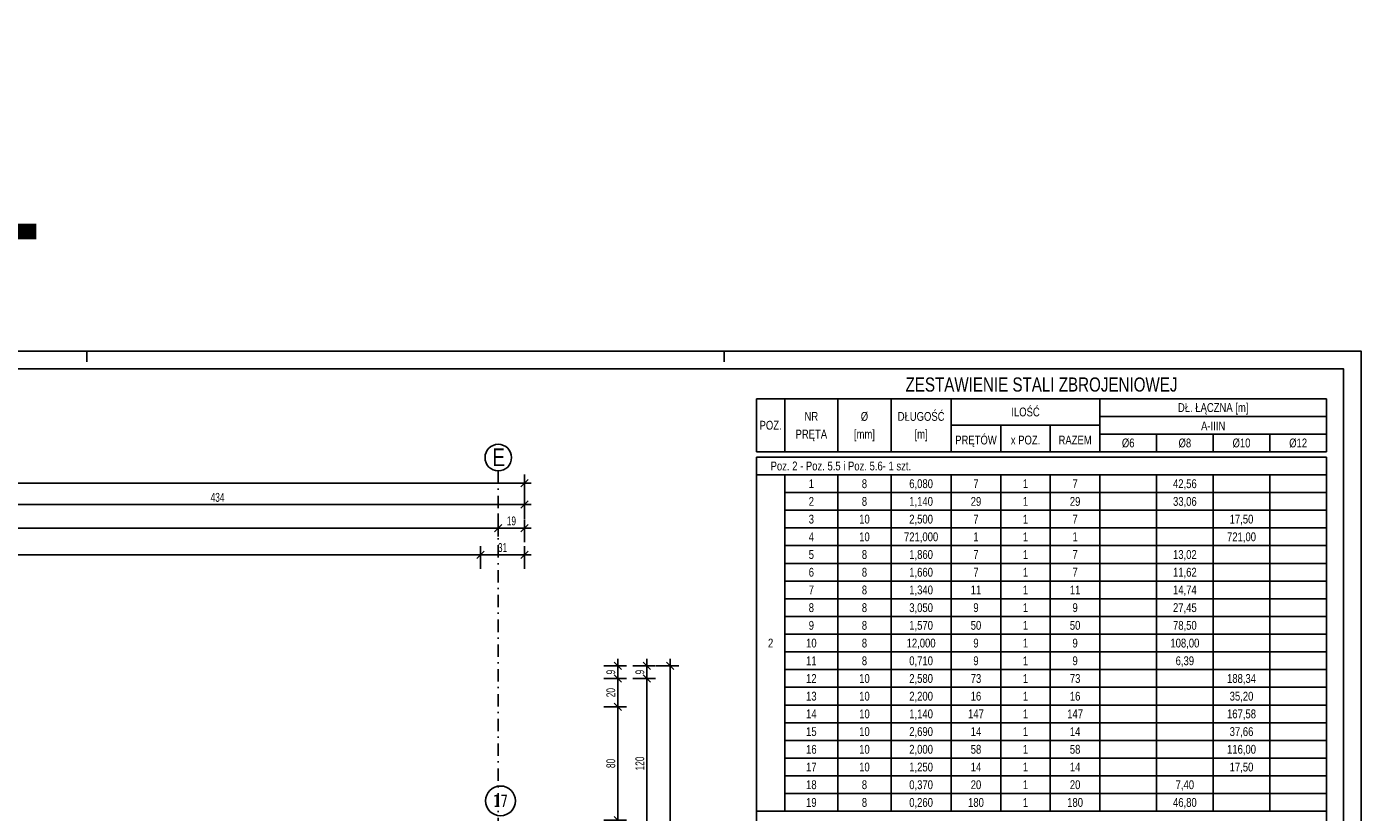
# Model space of a CAD drawing. Header units: millimetres. Extents: x 794 to 22817, y 194 to 7636.
# Tile 14 of 16: x 1951 to 2894, y 1716 to 2271. Entities that reach past the tile are written whole.
import ezdxf
from ezdxf.enums import TextEntityAlignment as Align

# ---------------------------------------------------------------- set-up
doc = ezdxf.new("R2010")
doc.units = ezdxf.units.MM
doc.header["$LTSCALE"] = 25
doc.linetypes.add('MO', pattern=[0.7, 0.35, -0.17, 0.01, -0.17])
for name, color, linetype in [('BA_pdz', 2, 'Continuous'), ('BA_ram', 2, 'Continuous'), ('BA_tab', 7, 'Continuous'), ('BA_txg', 3, 'Continuous'), ('BA_txs', 2, 'Continuous'), ('BA_wym', 1, 'Continuous'), ('BD_osm', 1, 'MO'), ('BD_txs', 2, 'Continuous'), ('BD_wic', 1, 'Continuous'), ('BZ_odn', 1, 'Continuous'), ('BZ_opi2', 4, 'Continuous')]:
    doc.layers.add(name, color=color, linetype=linetype)
doc.styles.add('BIKTBG', font='tahoma.ttf', dxfattribs={"width": 0.85})
doc.styles.add('BIKTG', font='bikromsw.shx', dxfattribs={"width": 0.8})
doc.styles.add('BIKTS', font='bikromsw.shx', dxfattribs={"width": 0.8})
doc.styles.add('BIKWYM', font='bikromsw.shx', dxfattribs={"width": 0.7})
doc.dimstyles.new('BA_KR_25_cm', dxfattribs={"dimscale": 0.25, "dimtxt": 25, "dimasz": 1.666667, "dimexe": 24, "dimexo": 0, "dimgap": 0, "dimtad": 0, "dimdec": 1, "dimrnd": 0.5, "dimzin": 9, "dimdsep": 46, "dimtxsty": 'BIKWYM', "dimblk": 'WYM-KR', "dimcen": 0, "dimdle": 20, "dimclrd": 256, "dimclre": 256, "dimclrt": 7, "dimadec": 0, "dimazin": 0, "dimtfac": 0.033333, "dimtdec": 1, "dimtmove": 0, "dimatfit": 3, "dimldrblk": 'WYM-KR', "dimfxl": 1, "dimtvp": 0.8, "dimtolj": 1, "dimarcsym": 0})

# ---------------------------------------------------------------- blocks, each defined once
blk = doc.blocks.new('WYM-KR')
at = {"linetype": 'ByBlock'}
blk.add_line((11.52, 0), (-11.52, 0), dxfattribs=at)
at = {"color": 7, "linetype": 'ByBlock'}
blk.add_line((6.24, 6.24), (-6.24, -6.24), dxfattribs=at)
blk = doc.blocks.new('*D46')
at = {"layer": 'BA_wym', "lineweight": -2}
for p, q in [((1869.39, 1923.53), (1869.39, 1939.53)), ((1869.81, 1933.53), (2302.48, 1933.53)), ((2302.9, 1923.53), (2302.9, 1939.53))]:
    blk.add_line(p, q, dxfattribs=at)
at = {"layer": 'Defpoints', "color": 0}
for p in [(2302.9, 1933.53), (1869.39, 1923.53), (2302.9, 1923.53)]:
    blk.add_point(p, dxfattribs=at)
at = {"layer": 'BA_wym', "lineweight": -2, "xscale": 0.4166666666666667, "yscale": 0.4166666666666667, "zscale": 0.4166666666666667, "rotation": 180}
blk.add_blockref('WYM-KR', (1869.39, 1933.53), dxfattribs=at)
at = {"layer": 'BA_wym', "lineweight": -2, "xscale": 0.4166666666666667, "yscale": 0.4166666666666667, "zscale": 0.4166666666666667}
blk.add_blockref('WYM-KR', (2302.9, 1933.53), dxfattribs=at)
at = {"layer": 'BA_wym', "color": 7, "insert": (2086.14, 1938.53), "char_height": 6.25, "attachment_point": 5, "style": 'BIKWYM'}
blk.add_mtext('\\A1;434', dxfattribs=at)
blk = doc.blocks.new('*D50')
at = {"layer": 'BA_wym', "lineweight": -2}
for p, q in [((1306.89, 1888.09), (1306.89, 1904.09)), ((2271.89, 1888.09), (2271.89, 1904.09)), ((1307.31, 1898.09), (2271.48, 1898.09))]:
    blk.add_line(p, q, dxfattribs=at)
at = {"layer": 'Defpoints', "color": 0}
for p in [(2271.89, 1898.09), (1306.89, 1888.09), (2271.89, 1888.09)]:
    blk.add_point(p, dxfattribs=at)
at = {"layer": 'BA_wym', "lineweight": -2, "xscale": 0.4166666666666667, "yscale": 0.4166666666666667, "zscale": 0.4166666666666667, "rotation": 180}
blk.add_blockref('WYM-KR', (1306.89, 1898.09), dxfattribs=at)
at = {"layer": 'BA_wym', "lineweight": -2, "xscale": 0.4166666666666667, "yscale": 0.4166666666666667, "zscale": 0.4166666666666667}
blk.add_blockref('WYM-KR', (2271.89, 1898.09), dxfattribs=at)
at = {"layer": 'BA_wym', "color": 7, "insert": (1789.39, 1903.09), "char_height": 6.25, "attachment_point": 5, "style": 'BIKWYM'}
blk.add_mtext('\\A1;965', dxfattribs=at)
blk = doc.blocks.new('*D51')
at = {"layer": 'BA_wym', "lineweight": -2}
for p, q in [((2271.89, 1888.09), (2271.89, 1904.09)), ((2302.9, 1888.09), (2302.9, 1904.09)), ((2272.31, 1898.09), (2302.48, 1898.09))]:
    blk.add_line(p, q, dxfattribs=at)
at = {"layer": 'Defpoints', "color": 0}
for p in [(2302.9, 1898.09), (2271.89, 1888.09), (2302.9, 1888.09)]:
    blk.add_point(p, dxfattribs=at)
at = {"layer": 'BA_wym', "lineweight": -2, "xscale": 0.4166666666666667, "yscale": 0.4166666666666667, "zscale": 0.4166666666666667, "rotation": 180}
blk.add_blockref('WYM-KR', (2271.89, 1898.09), dxfattribs=at)
at = {"layer": 'BA_wym', "lineweight": -2, "xscale": 0.4166666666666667, "yscale": 0.4166666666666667, "zscale": 0.4166666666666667}
blk.add_blockref('WYM-KR', (2302.9, 1898.09), dxfattribs=at)
at = {"layer": 'BA_wym', "color": 7, "insert": (2287.4, 1903.09), "char_height": 6.25, "attachment_point": 5, "style": 'BIKWYM'}
blk.add_mtext('\\A1;31', dxfattribs=at)
blk = doc.blocks.new('*D52')
at = {"layer": 'BA_wym', "lineweight": -2}
for p, q in [((1065.89, 1938.68), (1065.89, 1954.68)), ((2302.9, 1938.68), (2302.9, 1954.68)), ((1066.31, 1948.68), (2302.48, 1948.68))]:
    blk.add_line(p, q, dxfattribs=at)
at = {"layer": 'Defpoints', "color": 0}
for p in [(2302.9, 1948.68), (1065.89, 1938.68), (2302.9, 1938.68)]:
    blk.add_point(p, dxfattribs=at)
at = {"layer": 'BA_wym', "lineweight": -2, "xscale": 0.4166666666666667, "yscale": 0.4166666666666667, "zscale": 0.4166666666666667, "rotation": 180}
blk.add_blockref('WYM-KR', (1065.89, 1948.68), dxfattribs=at)
at = {"layer": 'BA_wym', "lineweight": -2, "xscale": 0.4166666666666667, "yscale": 0.4166666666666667, "zscale": 0.4166666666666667}
blk.add_blockref('WYM-KR', (2302.9, 1948.68), dxfattribs=at)
at = {"layer": 'BA_wym', "color": 7, "insert": (1684.39, 1953.68), "char_height": 6.25, "attachment_point": 5, "style": 'BIKWYM'}
blk.add_mtext('\\A1;1237', dxfattribs=at)
blk = doc.blocks.new('*D64')
at = {"layer": 'BA_wym', "lineweight": -2}
for p, q in [((2358.84, 1790.74), (2374.84, 1790.74)), ((2368.84, 1711.16), (2368.84, 1790.33)), ((2358.84, 1710.74), (2374.84, 1710.74))]:
    blk.add_line(p, q, dxfattribs=at)
at = {"layer": 'Defpoints', "color": 0}
for p in [(2358.84, 1790.74), (2368.84, 1790.74), (2358.84, 1710.74)]:
    blk.add_point(p, dxfattribs=at)
at = {"layer": 'BA_wym', "lineweight": -2, "xscale": 0.4166666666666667, "yscale": 0.4166666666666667, "zscale": 0.4166666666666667}
for p, rotation in [((2368.84, 1790.74), 90), ((2368.84, 1710.74), 270)]:
    blk.add_blockref('WYM-KR', p, dxfattribs=dict(at, rotation=rotation))
at = {"layer": 'BA_wym', "color": 7, "insert": (2363.84, 1750.74), "char_height": 6.25, "attachment_point": 5, "rotation": 90, "style": 'BIKWYM'}
blk.add_mtext('\\A1;80', dxfattribs=at)
blk = doc.blocks.new('*D65')
at = {"layer": 'BA_wym', "lineweight": -2}
for p, q in [((2358.84, 1810.74), (2374.84, 1810.74)), ((2368.84, 1810.33), (2368.84, 1791.16)), ((2358.84, 1790.74), (2374.84, 1790.74))]:
    blk.add_line(p, q, dxfattribs=at)
at = {"layer": 'Defpoints', "color": 0}
for p in [(2358.84, 1810.74), (2358.84, 1790.74), (2368.84, 1790.74)]:
    blk.add_point(p, dxfattribs=at)
at = {"layer": 'BA_wym', "lineweight": -2, "xscale": 0.4166666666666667, "yscale": 0.4166666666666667, "zscale": 0.4166666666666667}
for p, rotation in [((2368.84, 1810.74), 90), ((2368.84, 1790.74), 270)]:
    blk.add_blockref('WYM-KR', p, dxfattribs=dict(at, rotation=rotation))
at = {"layer": 'BA_wym', "color": 7, "insert": (2363.84, 1800.74), "char_height": 6.25, "attachment_point": 5, "rotation": 90, "style": 'BIKWYM'}
blk.add_mtext('\\A1;20', dxfattribs=at)
blk = doc.blocks.new('*D66')
at = {"layer": 'BA_wym', "lineweight": -2}
for p, q in [((2358.84, 1819.74), (2374.84, 1819.74)), ((2368.84, 1811.16), (2368.84, 1819.33)), ((2358.84, 1810.74), (2374.84, 1810.74))]:
    blk.add_line(p, q, dxfattribs=at)
at = {"layer": 'Defpoints', "color": 0}
for p in [(2358.84, 1819.74), (2368.84, 1819.74), (2358.84, 1810.74)]:
    blk.add_point(p, dxfattribs=at)
at = {"layer": 'BA_wym', "lineweight": -2, "xscale": 0.4166666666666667, "yscale": 0.4166666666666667, "zscale": 0.4166666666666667}
for p, rotation in [((2368.84, 1819.74), 90), ((2368.84, 1810.74), 270)]:
    blk.add_blockref('WYM-KR', p, dxfattribs=dict(at, rotation=rotation))
at = {"layer": 'BA_wym', "color": 7, "insert": (2363.84, 1815.24), "char_height": 6.25, "attachment_point": 5, "rotation": 90, "style": 'BIKWYM'}
blk.add_mtext('\\A1;9', dxfattribs=at)
blk = doc.blocks.new('*D69')
at = {"layer": 'BA_wym', "lineweight": -2}
for p, q in [((2379.36, 1810.74), (2395.36, 1810.74)), ((2389.36, 1810.33), (2389.36, 1691.16)), ((2379.36, 1690.74), (2395.36, 1690.74))]:
    blk.add_line(p, q, dxfattribs=at)
at = {"layer": 'Defpoints', "color": 0}
for p in [(2379.36, 1810.74), (2379.36, 1690.74), (2389.36, 1690.74)]:
    blk.add_point(p, dxfattribs=at)
at = {"layer": 'BA_wym', "lineweight": -2, "xscale": 0.4166666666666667, "yscale": 0.4166666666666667, "zscale": 0.4166666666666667}
for p, rotation in [((2389.36, 1810.74), 90), ((2389.36, 1690.74), 270)]:
    blk.add_blockref('WYM-KR', p, dxfattribs=dict(at, rotation=rotation))
at = {"layer": 'BA_wym', "color": 7, "insert": (2384.36, 1750.74), "char_height": 6.25, "attachment_point": 5, "rotation": 90, "style": 'BIKWYM'}
blk.add_mtext('\\A1;120', dxfattribs=at)
blk = doc.blocks.new('*D70')
at = {"layer": 'BA_wym', "lineweight": -2}
for p, q in [((2379.36, 1819.74), (2395.36, 1819.74)), ((2389.36, 1811.16), (2389.36, 1819.33)), ((2379.36, 1810.74), (2395.36, 1810.74))]:
    blk.add_line(p, q, dxfattribs=at)
at = {"layer": 'Defpoints', "color": 0}
for p in [(2379.36, 1819.74), (2389.36, 1819.74), (2379.36, 1810.74)]:
    blk.add_point(p, dxfattribs=at)
at = {"layer": 'BA_wym', "lineweight": -2, "xscale": 0.4166666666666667, "yscale": 0.4166666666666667, "zscale": 0.4166666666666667}
for p, rotation in [((2389.36, 1819.74), 90), ((2389.36, 1810.74), 270)]:
    blk.add_blockref('WYM-KR', p, dxfattribs=dict(at, rotation=rotation))
at = {"layer": 'BA_wym', "color": 7, "insert": (2384.36, 1815.24), "char_height": 6.25, "attachment_point": 5, "rotation": 90, "style": 'BIKWYM'}
blk.add_mtext('\\A1;9', dxfattribs=at)
blk = doc.blocks.new('*D71')
at = {"layer": 'BA_wym', "lineweight": -2}
for p, q in [((2395.81, 1819.74), (2411.81, 1819.74)), ((2405.81, 1819.33), (2405.81, 1509.16)), ((2395.81, 1508.74), (2411.81, 1508.74))]:
    blk.add_line(p, q, dxfattribs=at)
at = {"layer": 'Defpoints', "color": 0}
for p in [(2395.81, 1819.74), (2395.81, 1508.74), (2405.81, 1508.74)]:
    blk.add_point(p, dxfattribs=at)
at = {"layer": 'BA_wym', "lineweight": -2, "xscale": 0.4166666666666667, "yscale": 0.4166666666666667, "zscale": 0.4166666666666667}
for p, rotation in [((2405.81, 1819.74), 90), ((2405.81, 1508.74), 270)]:
    blk.add_blockref('WYM-KR', p, dxfattribs=dict(at, rotation=rotation))
at = {"layer": 'BA_wym', "color": 7, "insert": (2400.81, 1664.24), "char_height": 6.25, "attachment_point": 5, "rotation": 90, "style": 'BIKWYM'}
blk.add_mtext('\\A1;311', dxfattribs=at)
blk = doc.blocks.new('*D103')
at = {"layer": 'BA_wym', "lineweight": -2}
for p, q in [((1084.39, 1926.9), (1084.39, 1910.9)), ((2284.39, 1926.9), (2284.39, 1910.9)), ((2283.98, 1916.9), (1084.81, 1916.9))]:
    blk.add_line(p, q, dxfattribs=at)
at = {"layer": 'Defpoints', "color": 0}
for p in [(1084.39, 1926.9), (2284.39, 1926.9), (1084.39, 1916.9)]:
    blk.add_point(p, dxfattribs=at)
at = {"layer": 'BA_wym', "lineweight": -2, "xscale": 0.4166666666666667, "yscale": 0.4166666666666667, "zscale": 0.4166666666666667, "rotation": 180}
blk.add_blockref('WYM-KR', (1084.39, 1916.9), dxfattribs=at)
at = {"layer": 'BA_wym', "lineweight": -2, "xscale": 0.4166666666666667, "yscale": 0.4166666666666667, "zscale": 0.4166666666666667}
blk.add_blockref('WYM-KR', (2284.39, 1916.9), dxfattribs=at)
at = {"layer": 'BA_wym', "color": 7, "insert": (1684.39, 1921.9), "char_height": 6.25, "attachment_point": 5, "style": 'BIKWYM'}
blk.add_mtext('\\A1;1200', dxfattribs=at)
blk = doc.blocks.new('*D104')
at = {"layer": 'BA_wym', "lineweight": -2}
for p, q in [((2284.39, 1926.9), (2284.39, 1910.9)), ((2302.9, 1906.9), (2302.9, 1922.9)), ((2284.81, 1916.9), (2302.48, 1916.9))]:
    blk.add_line(p, q, dxfattribs=at)
at = {"layer": 'Defpoints', "color": 0}
for p in [(2284.39, 1926.9), (2302.9, 1916.9), (2302.9, 1906.9)]:
    blk.add_point(p, dxfattribs=at)
at = {"layer": 'BA_wym', "lineweight": -2, "xscale": 0.4166666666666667, "yscale": 0.4166666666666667, "zscale": 0.4166666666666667, "rotation": 180}
blk.add_blockref('WYM-KR', (2284.39, 1916.9), dxfattribs=at)
at = {"layer": 'BA_wym', "lineweight": -2, "xscale": 0.4166666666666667, "yscale": 0.4166666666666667, "zscale": 0.4166666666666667}
blk.add_blockref('WYM-KR', (2302.9, 1916.9), dxfattribs=at)
at = {"layer": 'BA_wym', "color": 7, "insert": (2293.64, 1921.9), "char_height": 6.25, "attachment_point": 5, "style": 'BIKWYM'}
blk.add_mtext('\\A1;19', dxfattribs=at)

msp = doc.modelspace()

# ---------------------------------------------------------------- linework, layer by layer
at = {"layer": 'BA_pdz', "color": 1}
for p, q in [((1993.78, 2041.74), (1993.78, 2034.24)), ((2443.78, 2041.74), (2443.78, 2034.24))]:
    msp.add_line(p, q, dxfattribs=at)
at = {"layer": 'BA_ram', "color": 1}
msp.add_lwpolyline([(793.78, 556.74), (793.78, 2041.74), (2893.78, 2041.74), (2893.78, 556.74)], close=True, dxfattribs=at)
at = {"layer": 'BA_ram'}
msp.add_lwpolyline([(868.78, 569.24), (868.78, 2029.24), (2881.28, 2029.24), (2881.28, 569.24)], close=True, dxfattribs=at)
at = {"layer": 'BA_tab'}
for p, q in [((2466.69, 2008.23), (2486.69, 2008.23)), ((2466.69, 2008.23), (2466.69, 1970.73)), ((2486.69, 2008.23), (2524.19, 2008.23)), ((2486.69, 2008.23), (2486.69, 1970.73)), ((2524.19, 2008.23), (2561.69, 2008.23)), ((2524.19, 2008.23), (2524.19, 1970.73)), ((2561.69, 2008.23), (2604.19, 2008.23)), ((2561.69, 2008.23), (2561.69, 1970.73)), ((2604.19, 2008.23), (2709.19, 2008.23)), ((2604.19, 2008.23), (2604.19, 1970.73)), ((2709.19, 2008.23), (2869.19, 2008.23)), ((2709.19, 2008.23), (2709.19, 1970.73)), ((2869.19, 2008.23), (2869.19, 1970.73)), ((2604.19, 1989.48), (2709.19, 1989.48)), ((2639.19, 1989.48), (2639.19, 1970.73)), ((2674.19, 1989.48), (2674.19, 1970.73)), ((2709.19, 1995.73), (2869.19, 1995.73)), ((2869.19, 1995.73), (2869.19, 1983.23)), ((2709.19, 1983.23), (2869.19, 1983.23)), ((2749.19, 1983.23), (2749.19, 1970.73)), ((2789.19, 1983.23), (2789.19, 1970.73)), ((2829.19, 1983.23), (2829.19, 1970.73)), ((2869.19, 1983.23), (2869.19, 1970.73)), ((2466.69, 1970.73), (2486.69, 1970.73)), ((2486.69, 1970.73), (2524.19, 1970.73)), ((2524.19, 1970.73), (2561.69, 1970.73)), ((2561.69, 1970.73), (2604.19, 1970.73)), ((2604.19, 1970.73), (2639.19, 1970.73)), ((2639.19, 1970.73), (2674.19, 1970.73)), ((2674.19, 1970.73), (2709.19, 1970.73)), ((2709.19, 1970.73), (2749.19, 1970.73)), ((2749.19, 1970.73), (2789.19, 1970.73)), ((2789.19, 1970.73), (2829.19, 1970.73)), ((2829.19, 1970.73), (2869.19, 1970.73)), ((2466.69, 1966.98), (2486.69, 1966.98)), ((2466.69, 1966.98), (2466.69, 1954.48)), ((2486.69, 1966.98), (2524.19, 1966.98)), ((2524.19, 1966.98), (2561.69, 1966.98)), ((2561.69, 1966.98), (2604.19, 1966.98)), ((2604.19, 1966.98), (2639.19, 1966.98)), ((2639.19, 1966.98), (2674.19, 1966.98)), ((2674.19, 1966.98), (2709.19, 1966.98)), ((2709.19, 1966.98), (2749.19, 1966.98)), ((2749.19, 1966.98), (2789.19, 1966.98)), ((2789.19, 1966.98), (2829.19, 1966.98)), ((2829.19, 1966.98), (2869.19, 1966.98)), ((2869.19, 1954.48), (2869.19, 1966.98)), ((2466.69, 1954.48), (2486.69, 1954.48)), ((2466.69, 1954.48), (2466.69, 1941.98)), ((2486.69, 1954.48), (2524.19, 1954.48)), ((2486.69, 1954.48), (2486.69, 1941.98)), ((2524.19, 1954.48), (2561.69, 1954.48)), ((2524.19, 1954.48), (2524.19, 1941.98)), ((2561.69, 1954.48), (2604.19, 1954.48)), ((2561.69, 1954.48), (2561.69, 1941.98)), ((2604.19, 1954.48), (2639.19, 1954.48)), ((2604.19, 1954.48), (2604.19, 1941.98)), ((2639.19, 1954.48), (2674.19, 1954.48)), ((2639.19, 1954.48), (2639.19, 1941.98)), ((2674.19, 1954.48), (2709.19, 1954.48)), ((2674.19, 1954.48), (2674.19, 1941.98)), ((2709.19, 1954.48), (2749.19, 1954.48)), ((2709.19, 1954.48), (2709.19, 1941.98)), ((2749.19, 1954.48), (2789.19, 1954.48)), ((2749.19, 1954.48), (2749.19, 1941.98)), ((2789.19, 1954.48), (2829.19, 1954.48)), ((2789.19, 1954.48), (2789.19, 1941.98)), ((2829.19, 1954.48), (2869.19, 1954.48)), ((2829.19, 1954.48), (2829.19, 1941.98)), ((2869.19, 1954.48), (2869.19, 1941.98)), ((2466.69, 1941.98), (2466.69, 1929.48)), ((2486.69, 1941.98), (2524.19, 1941.98)), ((2486.69, 1941.98), (2486.69, 1929.48)), ((2524.19, 1941.98), (2561.69, 1941.98)), ((2524.19, 1941.98), (2524.19, 1929.48)), ((2561.69, 1941.98), (2604.19, 1941.98)), ((2561.69, 1941.98), (2561.69, 1929.48)), ((2604.19, 1941.98), (2639.19, 1941.98)), ((2604.19, 1941.98), (2604.19, 1929.48)), ((2639.19, 1941.98), (2674.19, 1941.98)), ((2639.19, 1941.98), (2639.19, 1929.48)), ((2674.19, 1941.98), (2709.19, 1941.98)), ((2674.19, 1941.98), (2674.19, 1929.48)), ((2709.19, 1941.98), (2749.19, 1941.98)), ((2709.19, 1941.98), (2709.19, 1929.48)), ((2749.19, 1941.98), (2789.19, 1941.98)), ((2749.19, 1941.98), (2749.19, 1929.48)), ((2789.19, 1941.98), (2829.19, 1941.98)), ((2789.19, 1941.98), (2789.19, 1929.48)), ((2829.19, 1941.98), (2869.19, 1941.98)), ((2829.19, 1941.98), (2829.19, 1929.48)), ((2869.19, 1941.98), (2869.19, 1929.48)), ((2466.69, 1929.48), (2466.69, 1916.98)), ((2486.69, 1929.48), (2524.19, 1929.48)), ((2486.69, 1929.48), (2486.69, 1916.98)), ((2524.19, 1929.48), (2561.69, 1929.48)), ((2524.19, 1929.48), (2524.19, 1916.98)), ((2561.69, 1929.48), (2604.19, 1929.48)), ((2561.69, 1929.48), (2561.69, 1916.98)), ((2604.19, 1929.48), (2639.19, 1929.48)), ((2604.19, 1929.48), (2604.19, 1916.98)), ((2639.19, 1929.48), (2674.19, 1929.48)), ((2639.19, 1929.48), (2639.19, 1916.98)), ((2674.19, 1929.48), (2709.19, 1929.48)), ((2674.19, 1929.48), (2674.19, 1916.98)), ((2709.19, 1929.48), (2749.19, 1929.48)), ((2709.19, 1929.48), (2709.19, 1916.98)), ((2749.19, 1929.48), (2789.19, 1929.48)), ((2749.19, 1929.48), (2749.19, 1916.98)), ((2789.19, 1929.48), (2829.19, 1929.48)), ((2789.19, 1929.48), (2789.19, 1916.98)), ((2829.19, 1929.48), (2869.19, 1929.48)), ((2829.19, 1929.48), (2829.19, 1916.98)), ((2869.19, 1929.48), (2869.19, 1916.98)), ((2466.69, 1916.98), (2466.69, 1904.48)), ((2486.69, 1916.98), (2524.19, 1916.98)), ((2486.69, 1916.98), (2486.69, 1904.48)), ((2524.19, 1916.98), (2561.69, 1916.98)), ((2524.19, 1916.98), (2524.19, 1904.48)), ((2561.69, 1916.98), (2604.19, 1916.98)), ((2561.69, 1916.98), (2561.69, 1904.48)), ((2604.19, 1916.98), (2639.19, 1916.98)), ((2604.19, 1916.98), (2604.19, 1904.48)), ((2639.19, 1916.98), (2674.19, 1916.98)), ((2639.19, 1916.98), (2639.19, 1904.48)), ((2674.19, 1916.98), (2709.19, 1916.98)), ((2674.19, 1916.98), (2674.19, 1904.48)), ((2709.19, 1916.98), (2749.19, 1916.98)), ((2709.19, 1916.98), (2709.19, 1904.48)), ((2749.19, 1916.98), (2789.19, 1916.98)), ((2749.19, 1916.98), (2749.19, 1904.48)), ((2789.19, 1916.98), (2829.19, 1916.98)), ((2789.19, 1916.98), (2789.19, 1904.48)), ((2829.19, 1916.98), (2869.19, 1916.98)), ((2829.19, 1916.98), (2829.19, 1904.48)), ((2869.19, 1916.98), (2869.19, 1904.48)), ((2466.69, 1904.48), (2466.69, 1891.98)), ((2486.69, 1904.48), (2524.19, 1904.48)), ((2486.69, 1904.48), (2486.69, 1891.98)), ((2524.19, 1904.48), (2561.69, 1904.48)), ((2524.19, 1904.48), (2524.19, 1891.98)), ((2561.69, 1904.48), (2604.19, 1904.48)), ((2561.69, 1904.48), (2561.69, 1891.98)), ((2604.19, 1904.48), (2639.19, 1904.48)), ((2604.19, 1904.48), (2604.19, 1891.98)), ((2639.19, 1904.48), (2674.19, 1904.48)), ((2639.19, 1904.48), (2639.19, 1891.98)), ((2674.19, 1904.48), (2709.19, 1904.48)), ((2674.19, 1904.48), (2674.19, 1891.98)), ((2709.19, 1904.48), (2749.19, 1904.48)), ((2709.19, 1904.48), (2709.19, 1891.98)), ((2749.19, 1904.48), (2789.19, 1904.48)), ((2749.19, 1904.48), (2749.19, 1891.98)), ((2789.19, 1904.48), (2829.19, 1904.48)), ((2789.19, 1904.48), (2789.19, 1891.98)), ((2829.19, 1904.48), (2869.19, 1904.48)), ((2829.19, 1904.48), (2829.19, 1891.98)), ((2869.19, 1904.48), (2869.19, 1891.98)), ((2466.69, 1891.98), (2466.69, 1879.48)), ((2486.69, 1891.98), (2524.19, 1891.98)), ((2486.69, 1891.98), (2486.69, 1879.48)), ((2524.19, 1891.98), (2561.69, 1891.98)), ((2524.19, 1891.98), (2524.19, 1879.48)), ((2561.69, 1891.98), (2604.19, 1891.98)), ((2561.69, 1891.98), (2561.69, 1879.48)), ((2604.19, 1891.98), (2639.19, 1891.98)), ((2604.19, 1891.98), (2604.19, 1879.48)), ((2639.19, 1891.98), (2674.19, 1891.98)), ((2639.19, 1891.98), (2639.19, 1879.48)), ((2674.19, 1891.98), (2709.19, 1891.98)), ((2674.19, 1891.98), (2674.19, 1879.48)), ((2709.19, 1891.98), (2749.19, 1891.98)), ((2709.19, 1891.98), (2709.19, 1879.48)), ((2749.19, 1891.98), (2789.19, 1891.98)), ((2749.19, 1891.98), (2749.19, 1879.48)), ((2789.19, 1891.98), (2829.19, 1891.98)), ((2789.19, 1891.98), (2789.19, 1879.48)), ((2829.19, 1891.98), (2869.19, 1891.98)), ((2829.19, 1891.98), (2829.19, 1879.48)), ((2869.19, 1891.98), (2869.19, 1879.48)), ((2466.69, 1879.48), (2466.69, 1866.98)), ((2486.69, 1879.48), (2524.19, 1879.48)), ((2486.69, 1879.48), (2486.69, 1866.98)), ((2524.19, 1879.48), (2561.69, 1879.48)), ((2524.19, 1879.48), (2524.19, 1866.98)), ((2561.69, 1879.48), (2604.19, 1879.48)), ((2561.69, 1879.48), (2561.69, 1866.98)), ((2604.19, 1879.48), (2639.19, 1879.48)), ((2604.19, 1879.48), (2604.19, 1866.98)), ((2639.19, 1879.48), (2674.19, 1879.48)), ((2639.19, 1879.48), (2639.19, 1866.98)), ((2674.19, 1879.48), (2709.19, 1879.48)), ((2674.19, 1879.48), (2674.19, 1866.98)), ((2709.19, 1879.48), (2749.19, 1879.48)), ((2709.19, 1879.48), (2709.19, 1866.98)), ((2749.19, 1879.48), (2789.19, 1879.48)), ((2749.19, 1879.48), (2749.19, 1866.98)), ((2789.19, 1879.48), (2829.19, 1879.48)), ((2789.19, 1879.48), (2789.19, 1866.98)), ((2829.19, 1879.48), (2869.19, 1879.48)), ((2829.19, 1879.48), (2829.19, 1866.98)), ((2869.19, 1879.48), (2869.19, 1866.98)), ((2466.69, 1866.98), (2466.69, 1854.48)), ((2486.69, 1866.98), (2524.19, 1866.98)), ((2486.69, 1866.98), (2486.69, 1854.48)), ((2524.19, 1866.98), (2561.69, 1866.98)), ((2524.19, 1866.98), (2524.19, 1854.48)), ((2561.69, 1866.98), (2604.19, 1866.98)), ((2561.69, 1866.98), (2561.69, 1854.48)), ((2604.19, 1866.98), (2639.19, 1866.98)), ((2604.19, 1866.98), (2604.19, 1854.48)), ((2639.19, 1866.98), (2674.19, 1866.98)), ((2639.19, 1866.98), (2639.19, 1854.48)), ((2674.19, 1866.98), (2709.19, 1866.98)), ((2674.19, 1866.98), (2674.19, 1854.48)), ((2709.19, 1866.98), (2749.19, 1866.98)), ((2709.19, 1866.98), (2709.19, 1854.48)), ((2749.19, 1866.98), (2789.19, 1866.98)), ((2749.19, 1866.98), (2749.19, 1854.48)), ((2789.19, 1866.98), (2829.19, 1866.98)), ((2789.19, 1866.98), (2789.19, 1854.48)), ((2829.19, 1866.98), (2869.19, 1866.98)), ((2829.19, 1866.98), (2829.19, 1854.48)), ((2869.19, 1866.98), (2869.19, 1854.48)), ((2466.69, 1854.48), (2466.69, 1841.98)), ((2486.69, 1854.48), (2524.19, 1854.48)), ((2486.69, 1854.48), (2486.69, 1841.98)), ((2524.19, 1854.48), (2561.69, 1854.48)), ((2524.19, 1854.48), (2524.19, 1841.98)), ((2561.69, 1854.48), (2604.19, 1854.48)), ((2561.69, 1854.48), (2561.69, 1841.98)), ((2604.19, 1854.48), (2639.19, 1854.48)), ((2604.19, 1854.48), (2604.19, 1841.98)), ((2639.19, 1854.48), (2674.19, 1854.48)), ((2639.19, 1854.48), (2639.19, 1841.98)), ((2674.19, 1854.48), (2709.19, 1854.48)), ((2674.19, 1854.48), (2674.19, 1841.98)), ((2709.19, 1854.48), (2749.19, 1854.48)), ((2709.19, 1854.48), (2709.19, 1841.98)), ((2749.19, 1854.48), (2789.19, 1854.48)), ((2749.19, 1854.48), (2749.19, 1841.98)), ((2789.19, 1854.48), (2829.19, 1854.48)), ((2789.19, 1854.48), (2789.19, 1841.98)), ((2829.19, 1854.48), (2869.19, 1854.48)), ((2829.19, 1854.48), (2829.19, 1841.98)), ((2869.19, 1854.48), (2869.19, 1841.98)), ((2466.69, 1841.98), (2466.69, 1829.48)), ((2486.69, 1841.98), (2524.19, 1841.98)), ((2486.69, 1841.98), (2486.69, 1829.48)), ((2524.19, 1841.98), (2561.69, 1841.98)), ((2524.19, 1841.98), (2524.19, 1829.48)), ((2561.69, 1841.98), (2604.19, 1841.98)), ((2561.69, 1841.98), (2561.69, 1829.48)), ((2604.19, 1841.98), (2639.19, 1841.98)), ((2604.19, 1841.98), (2604.19, 1829.48)), ((2639.19, 1841.98), (2674.19, 1841.98)), ((2639.19, 1841.98), (2639.19, 1829.48)), ((2674.19, 1841.98), (2709.19, 1841.98)), ((2674.19, 1841.98), (2674.19, 1829.48)), ((2709.19, 1841.98), (2749.19, 1841.98)), ((2709.19, 1841.98), (2709.19, 1829.48)), ((2749.19, 1841.98), (2789.19, 1841.98)), ((2749.19, 1841.98), (2749.19, 1829.48)), ((2789.19, 1841.98), (2829.19, 1841.98)), ((2789.19, 1841.98), (2789.19, 1829.48)), ((2829.19, 1841.98), (2869.19, 1841.98)), ((2829.19, 1841.98), (2829.19, 1829.48)), ((2869.19, 1841.98), (2869.19, 1829.48)), ((2466.69, 1829.48), (2466.69, 1816.98)), ((2486.69, 1829.48), (2524.19, 1829.48)), ((2486.69, 1829.48), (2486.69, 1816.98)), ((2524.19, 1829.48), (2561.69, 1829.48)), ((2524.19, 1829.48), (2524.19, 1816.98)), ((2561.69, 1829.48), (2604.19, 1829.48)), ((2561.69, 1829.48), (2561.69, 1816.98)), ((2604.19, 1829.48), (2639.19, 1829.48)), ((2604.19, 1829.48), (2604.19, 1816.98)), ((2639.19, 1829.48), (2674.19, 1829.48)), ((2639.19, 1829.48), (2639.19, 1816.98)), ((2674.19, 1829.48), (2709.19, 1829.48)), ((2674.19, 1829.48), (2674.19, 1816.98)), ((2709.19, 1829.48), (2749.19, 1829.48)), ((2709.19, 1829.48), (2709.19, 1816.98)), ((2749.19, 1829.48), (2789.19, 1829.48)), ((2749.19, 1829.48), (2749.19, 1816.98)), ((2789.19, 1829.48), (2829.19, 1829.48)), ((2789.19, 1829.48), (2789.19, 1816.98)), ((2829.19, 1829.48), (2869.19, 1829.48)), ((2829.19, 1829.48), (2829.19, 1816.98)), ((2869.19, 1829.48), (2869.19, 1816.98)), ((2466.69, 1816.98), (2466.69, 1804.48)), ((2486.69, 1816.98), (2524.19, 1816.98)), ((2486.69, 1816.98), (2486.69, 1804.48)), ((2524.19, 1816.98), (2561.69, 1816.98)), ((2524.19, 1816.98), (2524.19, 1804.48)), ((2561.69, 1816.98), (2604.19, 1816.98)), ((2561.69, 1816.98), (2561.69, 1804.48)), ((2604.19, 1816.98), (2639.19, 1816.98)), ((2604.19, 1816.98), (2604.19, 1804.48)), ((2639.19, 1816.98), (2674.19, 1816.98)), ((2639.19, 1816.98), (2639.19, 1804.48)), ((2674.19, 1816.98), (2709.19, 1816.98)), ((2674.19, 1816.98), (2674.19, 1804.48)), ((2709.19, 1816.98), (2749.19, 1816.98)), ((2709.19, 1816.98), (2709.19, 1804.48)), ((2749.19, 1816.98), (2789.19, 1816.98)), ((2749.19, 1816.98), (2749.19, 1804.48)), ((2789.19, 1816.98), (2829.19, 1816.98)), ((2789.19, 1816.98), (2789.19, 1804.48)), ((2829.19, 1816.98), (2869.19, 1816.98)), ((2829.19, 1816.98), (2829.19, 1804.48)), ((2869.19, 1816.98), (2869.19, 1804.48)), ((2466.69, 1804.48), (2466.69, 1791.98)), ((2486.69, 1804.48), (2524.19, 1804.48)), ((2486.69, 1804.48), (2486.69, 1791.98)), ((2524.19, 1804.48), (2561.69, 1804.48)), ((2524.19, 1804.48), (2524.19, 1791.98)), ((2561.69, 1804.48), (2604.19, 1804.48)), ((2561.69, 1804.48), (2561.69, 1791.98)), ((2604.19, 1804.48), (2639.19, 1804.48)), ((2604.19, 1804.48), (2604.19, 1791.98)), ((2639.19, 1804.48), (2674.19, 1804.48)), ((2639.19, 1804.48), (2639.19, 1791.98)), ((2674.19, 1804.48), (2709.19, 1804.48)), ((2674.19, 1804.48), (2674.19, 1791.98)), ((2709.19, 1804.48), (2749.19, 1804.48)), ((2709.19, 1804.48), (2709.19, 1791.98)), ((2749.19, 1804.48), (2789.19, 1804.48)), ((2749.19, 1804.48), (2749.19, 1791.98)), ((2789.19, 1804.48), (2829.19, 1804.48)), ((2789.19, 1804.48), (2789.19, 1791.98)), ((2829.19, 1804.48), (2869.19, 1804.48)), ((2829.19, 1804.48), (2829.19, 1791.98)), ((2869.19, 1804.48), (2869.19, 1791.98)), ((2466.69, 1791.98), (2466.69, 1779.48)), ((2486.69, 1791.98), (2524.19, 1791.98)), ((2486.69, 1791.98), (2486.69, 1779.48)), ((2524.19, 1791.98), (2561.69, 1791.98)), ((2524.19, 1791.98), (2524.19, 1779.48)), ((2561.69, 1791.98), (2604.19, 1791.98)), ((2561.69, 1791.98), (2561.69, 1779.48)), ((2604.19, 1791.98), (2639.19, 1791.98)), ((2604.19, 1791.98), (2604.19, 1779.48)), ((2639.19, 1791.98), (2674.19, 1791.98)), ((2639.19, 1791.98), (2639.19, 1779.48)), ((2674.19, 1791.98), (2709.19, 1791.98)), ((2674.19, 1791.98), (2674.19, 1779.48)), ((2709.19, 1791.98), (2749.19, 1791.98)), ((2709.19, 1791.98), (2709.19, 1779.48)), ((2749.19, 1791.98), (2789.19, 1791.98)), ((2749.19, 1791.98), (2749.19, 1779.48)), ((2789.19, 1791.98), (2829.19, 1791.98)), ((2789.19, 1791.98), (2789.19, 1779.48)), ((2829.19, 1791.98), (2869.19, 1791.98)), ((2829.19, 1791.98), (2829.19, 1779.48)), ((2869.19, 1791.98), (2869.19, 1779.48)), ((2466.69, 1779.48), (2466.69, 1766.98)), ((2486.69, 1779.48), (2524.19, 1779.48)), ((2486.69, 1779.48), (2486.69, 1766.98)), ((2524.19, 1779.48), (2561.69, 1779.48)), ((2524.19, 1779.48), (2524.19, 1766.98)), ((2561.69, 1779.48), (2604.19, 1779.48)), ((2561.69, 1779.48), (2561.69, 1766.98)), ((2604.19, 1779.48), (2639.19, 1779.48)), ((2604.19, 1779.48), (2604.19, 1766.98)), ((2639.19, 1779.48), (2674.19, 1779.48)), ((2639.19, 1779.48), (2639.19, 1766.98)), ((2674.19, 1779.48), (2709.19, 1779.48)), ((2674.19, 1779.48), (2674.19, 1766.98)), ((2709.19, 1779.48), (2749.19, 1779.48)), ((2709.19, 1779.48), (2709.19, 1766.98)), ((2749.19, 1779.48), (2789.19, 1779.48)), ((2749.19, 1779.48), (2749.19, 1766.98)), ((2789.19, 1779.48), (2829.19, 1779.48)), ((2789.19, 1779.48), (2789.19, 1766.98)), ((2829.19, 1779.48), (2869.19, 1779.48)), ((2829.19, 1779.48), (2829.19, 1766.98)), ((2869.19, 1779.48), (2869.19, 1766.98)), ((2466.69, 1766.98), (2466.69, 1754.48)), ((2486.69, 1766.98), (2524.19, 1766.98)), ((2486.69, 1766.98), (2486.69, 1754.48)), ((2524.19, 1766.98), (2561.69, 1766.98)), ((2524.19, 1766.98), (2524.19, 1754.48)), ((2561.69, 1766.98), (2604.19, 1766.98)), ((2561.69, 1766.98), (2561.69, 1754.48)), ((2604.19, 1766.98), (2639.19, 1766.98)), ((2604.19, 1766.98), (2604.19, 1754.48)), ((2639.19, 1766.98), (2674.19, 1766.98)), ((2639.19, 1766.98), (2639.19, 1754.48)), ((2674.19, 1766.98), (2709.19, 1766.98)), ((2674.19, 1766.98), (2674.19, 1754.48)), ((2709.19, 1766.98), (2749.19, 1766.98)), ((2709.19, 1766.98), (2709.19, 1754.48)), ((2749.19, 1766.98), (2789.19, 1766.98)), ((2749.19, 1766.98), (2749.19, 1754.48)), ((2789.19, 1766.98), (2829.19, 1766.98)), ((2789.19, 1766.98), (2789.19, 1754.48)), ((2829.19, 1766.98), (2869.19, 1766.98)), ((2829.19, 1766.98), (2829.19, 1754.48)), ((2869.19, 1766.98), (2869.19, 1754.48)), ((2466.69, 1754.48), (2466.69, 1741.98)), ((2486.69, 1754.48), (2524.19, 1754.48)), ((2486.69, 1754.48), (2486.69, 1741.98)), ((2524.19, 1754.48), (2561.69, 1754.48)), ((2524.19, 1754.48), (2524.19, 1741.98)), ((2561.69, 1754.48), (2604.19, 1754.48)), ((2561.69, 1754.48), (2561.69, 1741.98)), ((2604.19, 1754.48), (2639.19, 1754.48)), ((2604.19, 1754.48), (2604.19, 1741.98)), ((2639.19, 1754.48), (2674.19, 1754.48)), ((2639.19, 1754.48), (2639.19, 1741.98)), ((2674.19, 1754.48), (2709.19, 1754.48)), ((2674.19, 1754.48), (2674.19, 1741.98)), ((2709.19, 1754.48), (2749.19, 1754.48)), ((2709.19, 1754.48), (2709.19, 1741.98)), ((2749.19, 1754.48), (2789.19, 1754.48)), ((2749.19, 1754.48), (2749.19, 1741.98)), ((2789.19, 1754.48), (2829.19, 1754.48)), ((2789.19, 1754.48), (2789.19, 1741.98)), ((2829.19, 1754.48), (2869.19, 1754.48)), ((2829.19, 1754.48), (2829.19, 1741.98)), ((2869.19, 1754.48), (2869.19, 1741.98)), ((2466.69, 1741.98), (2466.69, 1729.48)), ((2486.69, 1741.98), (2524.19, 1741.98)), ((2486.69, 1741.98), (2486.69, 1729.48)), ((2524.19, 1741.98), (2561.69, 1741.98)), ((2524.19, 1741.98), (2524.19, 1729.48)), ((2561.69, 1741.98), (2604.19, 1741.98)), ((2561.69, 1741.98), (2561.69, 1729.48)), ((2604.19, 1741.98), (2639.19, 1741.98)), ((2604.19, 1741.98), (2604.19, 1729.48)), ((2639.19, 1741.98), (2674.19, 1741.98)), ((2639.19, 1741.98), (2639.19, 1729.48)), ((2674.19, 1741.98), (2709.19, 1741.98)), ((2674.19, 1741.98), (2674.19, 1729.48)), ((2709.19, 1741.98), (2749.19, 1741.98)), ((2709.19, 1741.98), (2709.19, 1729.48)), ((2749.19, 1741.98), (2789.19, 1741.98)), ((2749.19, 1741.98), (2749.19, 1729.48)), ((2789.19, 1741.98), (2829.19, 1741.98)), ((2789.19, 1741.98), (2789.19, 1729.48)), ((2829.19, 1741.98), (2869.19, 1741.98)), ((2829.19, 1741.98), (2829.19, 1729.48)), ((2869.19, 1741.98), (2869.19, 1729.48)), ((2466.69, 1729.48), (2466.69, 1716.98)), ((2486.69, 1729.48), (2524.19, 1729.48)), ((2486.69, 1729.48), (2486.69, 1716.98)), ((2524.19, 1729.48), (2561.69, 1729.48)), ((2524.19, 1729.48), (2524.19, 1716.98)), ((2561.69, 1729.48), (2604.19, 1729.48)), ((2561.69, 1729.48), (2561.69, 1716.98)), ((2604.19, 1729.48), (2639.19, 1729.48)), ((2604.19, 1729.48), (2604.19, 1716.98)), ((2639.19, 1729.48), (2674.19, 1729.48)), ((2639.19, 1729.48), (2639.19, 1716.98)), ((2674.19, 1729.48), (2709.19, 1729.48)), ((2674.19, 1729.48), (2674.19, 1716.98)), ((2709.19, 1729.48), (2749.19, 1729.48)), ((2709.19, 1729.48), (2709.19, 1716.98)), ((2749.19, 1729.48), (2789.19, 1729.48)), ((2749.19, 1729.48), (2749.19, 1716.98)), ((2789.19, 1729.48), (2829.19, 1729.48)), ((2789.19, 1729.48), (2789.19, 1716.98)), ((2829.19, 1729.48), (2869.19, 1729.48)), ((2829.19, 1729.48), (2829.19, 1716.98)), ((2869.19, 1729.48), (2869.19, 1716.98)), ((2466.69, 1716.98), (2486.69, 1716.98)), ((2466.69, 1716.98), (2486.69, 1716.98)), ((2466.69, 1716.98), (2466.69, 1704.48)), ((2486.69, 1716.98), (2524.19, 1716.98)), ((2486.69, 1716.98), (2524.19, 1716.98)), ((2524.19, 1716.98), (2561.69, 1716.98)), ((2524.19, 1716.98), (2561.69, 1716.98)), ((2561.69, 1716.98), (2604.19, 1716.98)), ((2561.69, 1716.98), (2604.19, 1716.98)), ((2604.19, 1716.98), (2639.19, 1716.98)), ((2604.19, 1716.98), (2639.19, 1716.98)), ((2639.19, 1716.98), (2674.19, 1716.98)), ((2639.19, 1716.98), (2674.19, 1716.98)), ((2674.19, 1716.98), (2709.19, 1716.98)), ((2674.19, 1716.98), (2709.19, 1716.98)), ((2709.19, 1716.98), (2749.19, 1716.98)), ((2709.19, 1716.98), (2749.19, 1716.98)), ((2749.19, 1716.98), (2789.19, 1716.98)), ((2749.19, 1716.98), (2789.19, 1716.98)), ((2789.19, 1716.98), (2829.19, 1716.98)), ((2789.19, 1716.98), (2829.19, 1716.98)), ((2829.19, 1716.98), (2869.19, 1716.98)), ((2829.19, 1716.98), (2869.19, 1716.98)), ((2869.19, 1704.48), (2869.19, 1716.98))]:
    msp.add_line(p, q, dxfattribs=at)
at = {"layer": 'BD_osm'}
msp.add_lwpolyline([(2284.39, 1957.27), (2284.39, 1403.4)], dxfattribs=at)
at = {"layer": 'BD_wic'}
msp.add_circle((2284.39, 1966.64), 9.38, dxfattribs=at)
at = {"layer": 'BZ_odn', "color": 252}
msp.add_circle((2285.94, 1724.32), 10.5, dxfattribs=at)

# ---------------------------------------------------------------- texts
at = {"layer": 'BA_txg', "style": 'BIKTG', "width": 0.8}
msp.add_text('ZESTAWIENIE STALI ZBROJENIOWEJ', height=10, dxfattribs=at).set_placement((2667.94, 2018.23), align=Align.MIDDLE_CENTER)
at = {"layer": 'BA_txg', "insert": (1294.05, 2220.82, 181278.37), "char_height": 100, "width": 1238.1238, "attachment_point": 1, "style": 'BIKTG', "bg_fill": 2}
msp.add_mtext('\\pxsm0.8,qc;{\\W0.6;A1}', dxfattribs=at)
at = {"layer": 'BA_txs', "style": 'BIKTS', "width": 0.8}
for s, p in [('NR', (2505.44, 1995.73)), ('%%c', (2542.94, 1995.73)), ('DŁUGOŚĆ', (2582.94, 1995.73)), ('ILOŚĆ', (2656.69, 1998.86)), ('DŁ. ŁĄCZNA [m]', (2789.19, 2001.98)), ('POZ.', (2476.69, 1989.48)), ('A-IIIN', (2789.19, 1989)), ('PRĘTA', (2505.44, 1983.23)), ('[mm]', (2542.94, 1983.23)), ('[m]', (2582.94, 1983.23)), ('PRĘTÓW', (2621.69, 1979.06)), ('x POZ.', (2656.69, 1979.06)), ('RAZEM', (2691.69, 1979.06)), ('%%c6', (2729.19, 1976.98)), ('%%c8', (2769.19, 1976.98)), ('%%c10', (2809.19, 1976.98)), ('%%c12', (2849.19, 1976.98)), ('1', (2505.44, 1948.23)), ('8', (2542.94, 1948.23)), ('6,080', (2582.94, 1948.23)), ('7', (2621.69, 1948.23)), ('1', (2656.69, 1948.23)), ('7', (2691.69, 1948.23)), ('42,56', (2769.19, 1948.23)), ('2', (2505.44, 1935.73)), ('8', (2542.94, 1935.73)), ('1,140', (2582.94, 1935.73)), ('29', (2621.69, 1935.73)), ('1', (2656.69, 1935.73)), ('29', (2691.69, 1935.73)), ('33,06', (2769.19, 1935.73)), ('3', (2505.44, 1923.23)), ('10', (2542.94, 1923.23)), ('2,500', (2582.94, 1923.23)), ('7', (2621.69, 1923.23)), ('1', (2656.69, 1923.23)), ('7', (2691.69, 1923.23)), ('17,50', (2809.19, 1923.23)), ('4', (2505.44, 1910.73)), ('10', (2542.94, 1910.73)), ('721,000', (2582.94, 1910.73)), ('1', (2621.69, 1910.73)), ('1', (2656.69, 1910.73)), ('1', (2691.69, 1910.73)), ('721,00', (2809.19, 1910.73)), ('5', (2505.44, 1898.23)), ('8', (2542.94, 1898.23)), ('1,860', (2582.94, 1898.23)), ('7', (2621.69, 1898.23)), ('1', (2656.69, 1898.23)), ('7', (2691.69, 1898.23)), ('13,02', (2769.19, 1898.23)), ('6', (2505.44, 1885.73)), ('8', (2542.94, 1885.73)), ('1,660', (2582.94, 1885.73)), ('7', (2621.69, 1885.73)), ('1', (2656.69, 1885.73)), ('7', (2691.69, 1885.73)), ('11,62', (2769.19, 1885.73)), ('7', (2505.44, 1873.23)), ('8', (2542.94, 1873.23)), ('1,340', (2582.94, 1873.23)), ('11', (2621.69, 1873.23)), ('1', (2656.69, 1873.23)), ('11', (2691.69, 1873.23)), ('14,74', (2769.19, 1873.23)), ('8', (2505.44, 1860.73)), ('8', (2542.94, 1860.73)), ('3,050', (2582.94, 1860.73)), ('9', (2621.69, 1860.73)), ('1', (2656.69, 1860.73)), ('9', (2691.69, 1860.73)), ('27,45', (2769.19, 1860.73)), ('9', (2505.44, 1848.23)), ('8', (2542.94, 1848.23)), ('1,570', (2582.94, 1848.23)), ('50', (2621.69, 1848.23)), ('1', (2656.69, 1848.23)), ('50', (2691.69, 1848.23)), ('78,50', (2769.19, 1848.23)), ('2', (2476.69, 1835.73)), ('10', (2505.44, 1835.73)), ('8', (2542.94, 1835.73)), ('12,000', (2582.94, 1835.73)), ('9', (2621.69, 1835.73)), ('1', (2656.69, 1835.73)), ('9', (2691.69, 1835.73)), ('108,00', (2769.19, 1835.73)), ('11', (2505.44, 1823.23)), ('8', (2542.94, 1823.23)), ('0,710', (2582.94, 1823.23)), ('9', (2621.69, 1823.23)), ('1', (2656.69, 1823.23)), ('9', (2691.69, 1823.23)), ('6,39', (2769.19, 1823.23)), ('12', (2505.44, 1810.73)), ('10', (2542.94, 1810.73)), ('2,580', (2582.94, 1810.73)), ('73', (2621.69, 1810.73)), ('1', (2656.69, 1810.73)), ('73', (2691.69, 1810.73)), ('188,34', (2809.19, 1810.73)), ('13', (2505.44, 1798.23)), ('10', (2542.94, 1798.23)), ('2,200', (2582.94, 1798.23)), ('16', (2621.69, 1798.23)), ('1', (2656.69, 1798.23)), ('16', (2691.69, 1798.23)), ('35,20', (2809.19, 1798.23)), ('14', (2505.44, 1785.73)), ('10', (2542.94, 1785.73)), ('1,140', (2582.94, 1785.73)), ('147', (2621.69, 1785.73)), ('1', (2656.69, 1785.73)), ('147', (2691.69, 1785.73)), ('167,58', (2809.19, 1785.73)), ('15', (2505.44, 1773.23)), ('10', (2542.94, 1773.23)), ('2,690', (2582.94, 1773.23)), ('14', (2621.69, 1773.23)), ('1', (2656.69, 1773.23)), ('14', (2691.69, 1773.23)), ('37,66', (2809.19, 1773.23)), ('16', (2505.44, 1760.73)), ('10', (2542.94, 1760.73)), ('2,000', (2582.94, 1760.73)), ('58', (2621.69, 1760.73)), ('1', (2656.69, 1760.73)), ('58', (2691.69, 1760.73)), ('116,00', (2809.19, 1760.73)), ('17', (2505.44, 1748.23)), ('10', (2542.94, 1748.23)), ('1,250', (2582.94, 1748.23)), ('14', (2621.69, 1748.23)), ('1', (2656.69, 1748.23)), ('14', (2691.69, 1748.23)), ('17,50', (2809.19, 1748.23)), ('18', (2505.44, 1735.73)), ('8', (2542.94, 1735.73)), ('0,370', (2582.94, 1735.73)), ('20', (2621.69, 1735.73)), ('1', (2656.69, 1735.73)), ('20', (2691.69, 1735.73)), ('7,40', (2769.19, 1735.73)), ('19', (2505.44, 1723.23)), ('8', (2542.94, 1723.23)), ('0,260', (2582.94, 1723.23)), ('180', (2621.69, 1723.23)), ('1', (2656.69, 1723.23)), ('180', (2691.69, 1723.23)), ('46,80', (2769.19, 1723.23))]:
    msp.add_text(s, height=6.25, dxfattribs=at).set_placement(p, align=Align.MIDDLE_CENTER)
msp.add_text('Poz. 2 - Poz. 5.5 i Poz. 5.6- 1 szt.', height=6.25, dxfattribs=at).set_placement((2476.69, 1960.73), align=Align.MIDDLE_LEFT)
at = {"layer": 'BD_txs', "style": 'BIKTS', "width": 0.8}
msp.add_text('E', height=12.5, dxfattribs=at).set_placement((2280.19, 1960.62))
at = {"layer": 'BZ_opi2', "linetype": 'Continuous', "style": 'BIKTBG', "width": 0.8}
msp.add_text('17', height=8.75, dxfattribs=at).set_placement((2285.94, 1724.32), align=Align.MIDDLE_CENTER)

# ---------------------------------------------------------------- dimensions: what is measured, and where the dimension line sits
at = {"layer": 'BA_wym'}
for base, p1, p2, picture, middle in [((2302.9, 1948.68), (1065.89, 1938.68), (2302.9, 1938.68), '*D52', (1684.39, 1953.68)), ((2302.9, 1933.53), (1869.39, 1923.53), (2302.9, 1923.53), '*D46', (2086.14, 1938.53)), ((1084.39, 1916.9), (2284.39, 1926.9), (1084.39, 1926.9), '*D103', (1684.39, 1921.9)), ((2302.9, 1916.9), (2284.39, 1926.9), (2302.9, 1906.9), '*D104', (2293.64, 1921.9)), ((2271.89, 1898.09), (1306.89, 1888.09), (2271.89, 1888.09), '*D50', (1789.39, 1903.09)), ((2302.9, 1898.09), (2271.89, 1888.09), (2302.9, 1888.09), '*D51', (2287.4, 1903.09))]:
    dim = msp.add_linear_dim(base=base, p1=p1, p2=p2, dimstyle='BA_KR_25_cm', override={"dimdec": 0, "dimrnd": 1, "dimatfit": 1}, dxfattribs=at)
    dim.commit()
    dim.dimension.update_dxf_attribs({"geometry": picture, "text_midpoint": middle})
for base, p1, p2, picture, middle in [((2368.84, 1819.74), (2358.84, 1810.74), (2358.84, 1819.74), '*D66', (2363.84, 1815.24)), ((2389.36, 1819.74), (2379.36, 1810.74), (2379.36, 1819.74), '*D70', (2384.36, 1815.24)), ((2405.81, 1508.74), (2395.81, 1819.74), (2395.81, 1508.74), '*D71', (2400.81, 1664.24)), ((2368.84, 1790.74), (2358.84, 1810.74), (2358.84, 1790.74), '*D65', (2363.84, 1800.74)), ((2389.36, 1690.74), (2379.36, 1810.74), (2379.36, 1690.74), '*D69', (2384.36, 1750.74)), ((2368.84, 1790.74), (2358.84, 1710.74), (2358.84, 1790.74), '*D64', (2363.84, 1750.74))]:
    dim = msp.add_linear_dim(base=base, p1=p1, p2=p2, angle=90, dimstyle='BA_KR_25_cm', override={"dimdec": 0, "dimrnd": 1, "dimatfit": 1}, dxfattribs=at)
    dim.commit()
    dim.dimension.update_dxf_attribs({"geometry": picture, "text_midpoint": middle})

doc.saveas('drawing.dxf')
